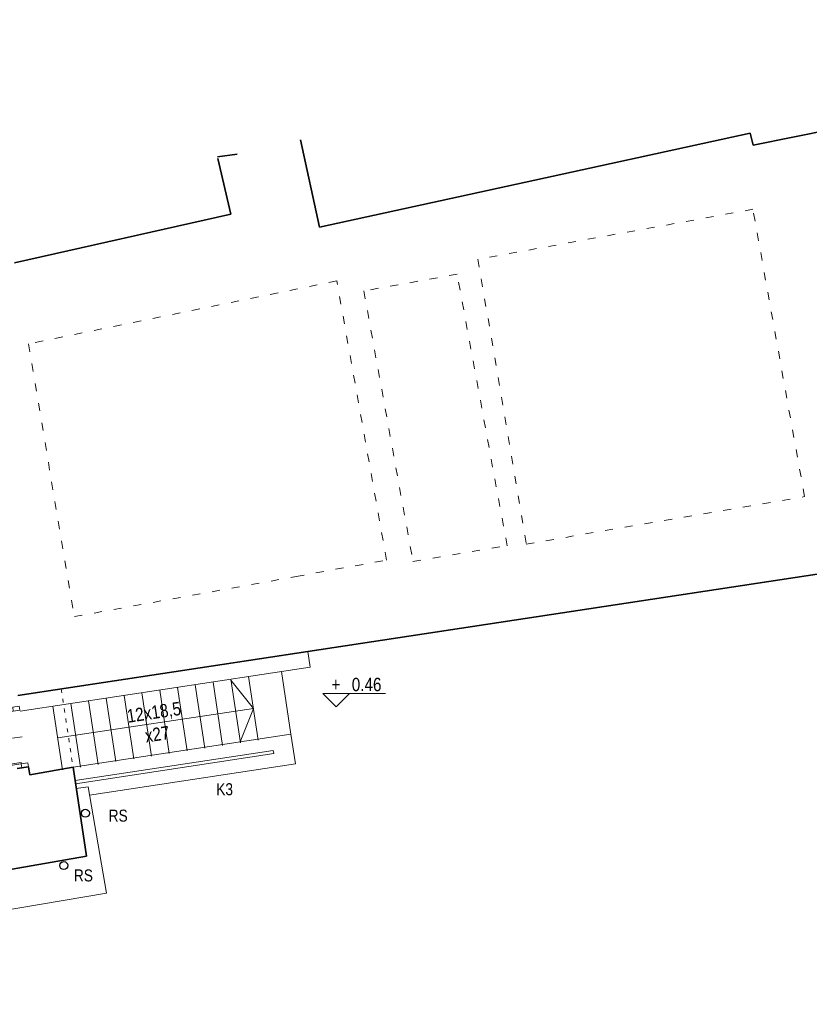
# Model space of a CAD drawing. Header units: centimetres. Extents: x -64755 to -45993, y -134522 to -130049.
# Tile 5 of 9: x -62876 to -61691, y -131526 to -130049. Entities that reach past the tile are written whole.
import ezdxf
from ezdxf import colors
from ezdxf.entities.mleader import LeaderData, LeaderLine
from ezdxf.enums import TextEntityAlignment as Align
from ezdxf.math import Vec2, Vec3

# ---------------------------------------------------------------- set-up
doc = ezdxf.new("R2010")
doc.units = ezdxf.units.CM
doc.linetypes.add('ACAD_ISO03W100', pattern=[30, 12, -18])
for name, color, linetype, lineweight in [('arch C', 1, 'Continuous', 13), ('arch drzwi', 1, 'Continuous', 13), ('arch K', 2, 'Continuous', 25), ('arch N', 1, 'ACAD_ISO03W100', 13), ('arch P', 7, 'Continuous', 35), ('arch T', 41, 'Continuous', 18), ('arch W', 251, 'Continuous', 5), ('opis', 31, 'Continuous', 0)]:
    doc.layers.add(name, color=color, linetype=linetype, lineweight=lineweight)
doc.styles.add('arch arial nar', font='ARIALN.TTF')
doc.styles.get("Standard").update_dxf_attribs({"font": 'ARIALN.TTF'})

# ---------------------------------------------------------------- blocks, each defined once
blk = doc.blocks.new('*U10')
at = {"layer": 'arch drzwi'}
blk.add_line((40, 7.5), (40, -7.5), dxfattribs=at)
at = {"layer": 'arch drzwi', "color": 2}
for points in [[(0, 0), (2, 0), (2, 80), (0, 80)], [(-6, -10), (0, -10), (0, 0), (-6, 0)], [(80, -10), (86, -10), (86, 0), (80, 0)]]:
    blk.add_lwpolyline(points, close=True, dxfattribs=at)
at = {"layer": 'arch drzwi'}
blk.add_arc((0, 0), 80, 0, 90, dxfattribs=at)
blk = doc.blocks.new('_Dot')
at = {"color": 0, "linetype": 'ByBlock', "lineweight": -2}
blk.add_line((-0.5, 0), (-1, 0), dxfattribs=at)
at = {"color": 0, "linetype": 'ByBlock', "const_width": 0.5}
blk.add_lwpolyline([(-0.25, 0, 1), (0.25, 0, 1)], format="xyb", close=True, dxfattribs=at)
blk = doc.blocks.new('*U5')
at = {"layer": 'arch W'}
blk.add_lwpolyline([(10, 10), (0, 0), (-10, 10), (37, 10)], dxfattribs=at)
at = {"layer": 'arch W', "color": 2, "style": 'arch arial nar'}
blk.add_attdef('-+', text='', height=10, dxfattribs=at).set_placement((3.25, 12), align=Align.RIGHT)
blk.add_attdef('WYS', (11.78, 11.86), '', height=10, dxfattribs=at)

msp = doc.modelspace()

# ---------------------------------------------------------------- linework, layer by layer
at = {"layer": 'arch C'}
for p, q in [((-62443.7, -130996.87), (-62440.11, -131020.6)), ((-62875.51, -131086.55), (-62440.11, -131020.6)), ((-62482.99, -131027.09), (-62468.76, -131121.02)), ((-62585.81, -131042.67), (-62571.38, -131137.98)), ((-62559.12, -131038.63), (-62544.68, -131133.94)), ((-62532.42, -131034.58), (-62517.99, -131129.9)), ((-62692.6, -131058.84), (-62678.16, -131154.16)), ((-62665.9, -131054.8), (-62651.46, -131150.11)), ((-62639.21, -131050.76), (-62624.77, -131146.07)), ((-62612.51, -131046.71), (-62598.07, -131142.03)), ((-62772.68, -131070.97), (-62758.25, -131166.29)), ((-62745.99, -131066.93), (-62731.55, -131162.24)), ((-62719.29, -131062.89), (-62704.85, -131158.2)), ((-62826.07, -131079.06), (-62811.64, -131174.37)), ((-62799.38, -131075.02), (-62784.94, -131170.33)), ((-62795.94, -131170.58), (-62468.76, -131121.02)), ((-62468.76, -131121.02), (-62462.02, -131165.52)), ((-62792.95, -131190.36), (-62495.43, -131145.29)), ((-62495.43, -131145.29), (-62494.68, -131150.23)), ((-62792.2, -131195.3), (-62494.68, -131150.23)), ((-62771.31, -131212.36), (-62462.02, -131165.52)), ((-62773.22, -131199.78), (-62791.11, -131202.49)), ((-62773.22, -131199.78), (-62745.79, -131359.8)), ((-63147.76, -131427.67), (-62745.79, -131359.8))]:
    msp.add_line(p, q, dxfattribs=at)
for points in [[(-62818.86, -131126.72), (-62525.2, -131082.24), (-62558.91, -131040.01)], [(-62818.86, -131126.72), (-62525.2, -131082.24), (-62544.89, -131132.55)]]:
    msp.add_lwpolyline(points, dxfattribs=at)
at = {"layer": 'arch K'}
for centre in [(-62777.4, -131239.58), (-62809.83, -131318.12)]:
    msp.add_circle(centre, 6, dxfattribs=at)
at = {"layer": 'arch N', "linetype": 'ACAD_ISO03W100'}
for p, q in [((-61775.24, -130333.14), (-62188, -130408.14)), ((-61697.69, -130764.37), (-61775.24, -130333.14)), ((-62188, -130408.14), (-62115.45, -130835.62)), ((-62219.27, -130430.64), (-62359.36, -130455.64)), ((-62144.22, -130838.12), (-62219.27, -130430.64)), ((-62400, -130440.44), (-62863.07, -130535.22)), ((-62325.24, -130859.71), (-62400, -130440.44)), ((-62359.36, -130455.64), (-62285.56, -130861.87)), ((-62863.07, -130535.22), (-62793.89, -130944.46)), ((-62115.45, -130835.62), (-61697.69, -130764.37)), ((-62285.56, -130861.87), (-62144.22, -130838.12)), ((-62460.76, -130884.22), (-62325.24, -130859.71)), ((-62793.89, -130944.46), (-62460.76, -130884.22))]:
    msp.add_line(p, q, dxfattribs=at)
at = {"layer": 'arch N', "ltscale": 0.5}
msp.add_line((-62813.76, -131052.92), (-62795.94, -131170.58), dxfattribs=at)
at = {"layer": 'arch P'}
for p, q in [((-61774.72, -130236.67), (-60833.97, -130048.55)), ((-62454.37, -130228.69), (-62425.9, -130359.78)), ((-62425.9, -130359.78), (-61779.12, -130219.06)), ((-61779.12, -130219.06), (-61774.72, -130236.67)), ((-62579.27, -130254.32), (-62549.31, -130250.37)), ((-62559.27, -130340.26), (-62578.67, -130256.9)), ((-62549.31, -130250.37), (-62549.34, -130250.24)), ((-62883.64, -130413.5), (-62559.27, -130340.26)), ((-62443.7, -130996.87), (-61617.32, -130871.7)), ((-62879.1, -131062.82), (-62443.7, -130996.87)), ((-62862.87, -131170), (-62879.68, -131172.54)), ((-62862.87, -131170), (-62861.07, -131181.86)), ((-62861.07, -131181.86), (-62795.94, -131170.58)), ((-62775.72, -131304.09), (-62795.94, -131170.58)), ((-63148.97, -131368.74), (-62775.72, -131304.09))]:
    msp.add_line(p, q, dxfattribs=at)

# ---------------------------------------------------------------- block references
at = {"layer": 'arch drzwi', "rotation": 98.61305756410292}
msp.add_blockref('*U10', (-62873.66, -131165.56), dxfattribs=at)
at = {"layer": 'arch W', "xscale": 2, "yscale": 2, "zscale": 2}
msp.add_blockref('*U5', (-62401.05, -131080.13), dxfattribs=at).add_auto_attribs({'WYS': '0.46', '-+': '+'})

# ---------------------------------------------------------------- texts
at = {"layer": 'arch W', "color": 41, "insert": (-62672.03, -131104.48), "char_height": 20, "width": 197.9302, "attachment_point": 5, "rotation": 8.61306, "style": 'arch arial nar'}
msp.add_mtext('12x18,5\\Px27', dxfattribs=at)
at = {"layer": 'opis', "char_height": 18, "attachment_point": 5}
for s, insert in [('K3', (-62568.37, -131203.73)), ('RS', (-62728.21, -131243.41)), ('RS', (-62780.4, -131333.13))]:
    msp.add_mtext_dynamic_manual_height_columns(s, width=71.7882, gutter_width=12.5, heights=[0], dxfattribs=dict(at, insert=insert))

# ---------------------------------------------------------------- leaders
at = {"layer": 'arch T', "color": 1}
ml = msp.add_multileader_mtext('Standard', dxfattribs=at)
ml.set_content('KANAŁ DN125', color=41, style='arch arial nar')
ml.set_leader_properties(color=252)
ml.set_arrow_properties(name='DOT')
ml.build(insert=Vec2(0, 0))
ml.multileader.update_dxf_attribs({"has_dogleg": 0, "text_left_attachment_type": 5, "text_right_attachment_type": 5, "dogleg_length": 0, "arrow_head_size": 1, "scale": 5})
ctx = ml.context
ctx.base_point, ctx.scale, ctx.char_height, ctx.arrow_head_size, ctx.landing_gap_size, ctx.plane_origin = Vec3(-63510.19, -130949.82), 5, 10, 1, 10, Vec3(-63402.73, -131572.68)
ctx.left_attachment, ctx.right_attachment = 5, 5
notes = []
notes.append((ctx, [(0, (1, 1, 0), (-63510.19, -130949.82), (1, 0), 0, [(0, [(-63542.54, -130913.27)], 0, [])])]))
ctx.mtext.insert, ctx.mtext.width, ctx.mtext.defined_height, ctx.mtext.flow_direction = Vec3(-63500.19, -130937.78), 183.1408, 4.77, 5
ml = msp.add_multileader_mtext('Standard', dxfattribs=at)
ml.set_content('NAWIEW W ELEWACJI', color=41, style='arch arial nar')
ml.set_leader_properties(color=252)
ml.set_arrow_properties(name='DOT')
ml.build(insert=Vec2(0, 0))
ml.multileader.update_dxf_attribs({"has_dogleg": 0, "text_left_attachment_type": 5, "text_right_attachment_type": 5, "dogleg_length": 0, "arrow_head_size": 1, "scale": 5})
ctx = ml.context
ctx.base_point, ctx.scale, ctx.char_height, ctx.arrow_head_size, ctx.landing_gap_size, ctx.plane_origin = Vec3(-64317.47, -131042.51), 5, 10, 1, 10, Vec3(-64755.15, -132041.63)
ctx.left_attachment, ctx.right_attachment = 5, 5
notes.append((ctx, [(0, (1, 1, 0), (-64317.47, -131042.51), (1, 0), 0, [(0, [(-64613.93, -131081.93)], 0, [])])]))
ctx.mtext.insert, ctx.mtext.width, ctx.mtext.defined_height, ctx.mtext.flow_direction = Vec3(-64307.47, -131030.33), 3662.8155, 95.41, 5
ml = msp.add_multileader_mtext('Standard', dxfattribs=at)
ml.set_content('NAWIEW "ZETOWY"', color=41, style='arch arial nar')
ml.set_leader_properties(color=252)
ml.set_arrow_properties(name='DOT')
ml.build(insert=Vec2(0, 0))
ml.multileader.update_dxf_attribs({"has_dogleg": 0, "text_left_attachment_type": 5, "text_right_attachment_type": 5, "dogleg_length": 0, "arrow_head_size": 1, "scale": 5})
ctx = ml.context
ctx.base_point, ctx.scale, ctx.char_height, ctx.arrow_head_size, ctx.landing_gap_size, ctx.plane_origin = Vec3(-64317.58, -131076.78), 5, 10, 1, 10, Vec3(-64776.63, -132242.18)
ctx.left_attachment, ctx.right_attachment = 5, 5
notes.append((ctx, [(0, (1, 1, 0), (-64317.58, -131076.78), (1, 0), 0, [(0, [(-64483.91, -131283.24)], 0, [])])]))
ctx.mtext.insert, ctx.mtext.width, ctx.mtext.defined_height, ctx.mtext.flow_direction = Vec3(-64307.58, -131064.6), 3662.8155, 95.41, 5
ml = msp.add_multileader_mtext('Standard', dxfattribs=at)
ml.set_content('PRZEWIERTY %%C150 WG \\PPROJEKTU PRZYŁACZA \\PCIEPLNEGO ', color=41, style='arch arial nar')
ml.set_leader_properties(color=252)
ml.set_arrow_properties(name='DOT')
ml.build(insert=Vec2(0, 0))
ml.multileader.update_dxf_attribs({"has_dogleg": 0, "text_left_attachment_type": 5, "text_right_attachment_type": 5, "dogleg_length": 0, "arrow_head_size": 1, "scale": 5})
ctx = ml.context
ctx.base_point, ctx.scale, ctx.char_height, ctx.arrow_head_size, ctx.landing_gap_size, ctx.plane_origin = Vec3(-64435.68, -131525.98), 5, 10, 1, 10, Vec3(-64741.17, -132349.12)
ctx.left_attachment, ctx.right_attachment = 5, 5
notes.append((ctx, [(0, (1, 1, 0), (-64435.68, -131525.98), (1, 0), 0, [(1, [(-64517.57, -131420.31), (-64519.64, -131388.78)], 0, [])])]))
ctx.mtext.insert, ctx.mtext.width, ctx.mtext.defined_height, ctx.mtext.flow_direction = Vec3(-64425.68, -131479.92), 3662.8155, 95.41, 5
for ctx, leaders in notes:
    for number, flags, end, landing, length, lines in leaders:
        leader = LeaderData()
        leader.index, (leader.has_last_leader_line, leader.has_dogleg_vector, leader.attachment_direction) = number, flags
        leader.last_leader_point, leader.dogleg_vector, leader.dogleg_length = Vec3(end), Vec3(landing), length
        for number, points, colour, breaks in lines:
            line = LeaderLine()
            line.index, line.vertices, line.color, line.breaks = number, Vec3.list(points), colors.encode_raw_color(colour), breaks
            leader.lines.append(line)
        ctx.leaders.append(leader)

doc.saveas('drawing.dxf')
